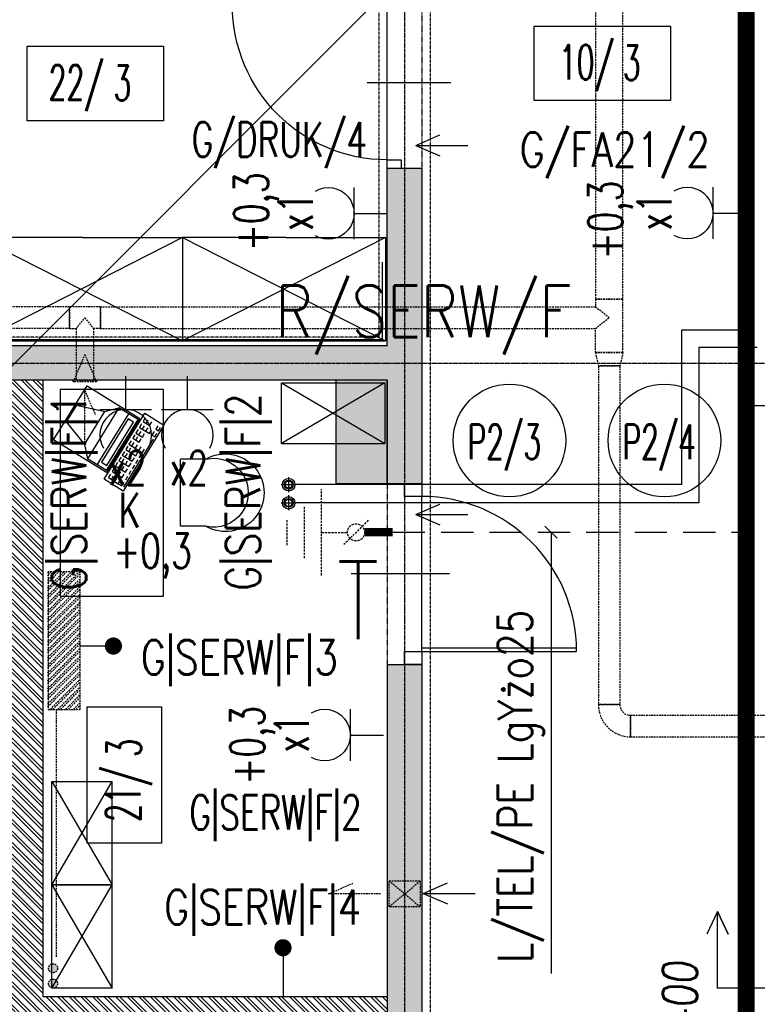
# Model space of a CAD drawing. Extents: x -7228 to 74941, y -112898 to 85621.
# Tile 106 of 256: x 52514 to 52943, y -54891 to -54319. Entities that reach past the tile are written whole.
import ezdxf
from ezdxf.enums import TextEntityAlignment as Align

# ---------------------------------------------------------------- set-up
doc = ezdxf.new("R2010")
doc.units = 0
for name, pattern in [('CENTER', [2, 1.25, -0.25, 0.25, -0.25]), ('DASHDOT', [1, 0.5, -0.25, 0, -0.25]), ('DASHED', [0.75, 0.5, -0.25]), ('DASHED2', [0.375, 0.25, -0.125]), ('DIVIDE', [31.75, 12.7, -6.35, 0, -6.35, 0, -6.35]), ('HIDDEN', [9.525, 6.35, -3.175])]:
    doc.linetypes.add(name, pattern=pattern)
doc.layers.get('0').update_dxf_attribs({"color": 101, "linetype": 'CONTINUOUS'})
for name, color, linetype in [('Drz---drzwi', 5, 'CONTINUOUS'), ('E35', 6, 'CONTINUOUS'), ('E50', 3, 'CONTINUOUS'), ('E50kor', 3, 'CONTINUOUS'), ('E90kor', 6, 'CONTINUOUS'), ('Ins-co', 2, 'CONTINUOUS'), ('Ins-went', 141, 'CONTINUOUS'), ('Opis-pom', 6, 'CONTINUOUS'), ('Opis_pom_ramka', 6, 'CONTINUOUS'), ('Os-osie glowne', 1, 'CENTER'), ('Sc-beton', 7, 'CONTINUOUS'), ('Sc-beton-hatch', 86, 'CONTINUOUS'), ('Sc-cegla pustak', 42, 'CONTINUOUS'), ('Sc-cegla pustak-hatch', 8, 'CONTINUOUS'), ('Sc-nadproza kon', 5, 'DASHED2'), ('Suf-widok', 8, 'CONTINUOUS'), ('Wyp-meble', 155, 'CONTINUOUS')]:
    doc.layers.add(name, color=color, linetype=linetype)
doc.styles.add('KA wymiar', font='romans.shx', dxfattribs={"width": 0.6})
doc.styles.add('ROMANS', font='romans', dxfattribs={"width": 0.85})

# ---------------------------------------------------------------- blocks, each defined once
blk = doc.blocks.new('_0630_DRZWI_90')
at = {"ltscale": 7}
for p, q in [((5, 8), (5, 98)), ((6.8, 8), (6.8, 97.98))]:
    blk.add_line(p, q, dxfattribs=at)
at = {"ltscale": 25}
for p, q in [((50, 19.7), (50, -28.9)), ((5, 8), (0, 8)), ((0, 8), (5, 8)), ((0, 0), (0, 8)), ((95, 8), (5, 8)), ((5, 8), (5, 0)), ((95, 8), (95, 0)), ((100, 8), (95, 8)), ((100, 0), (100, 8)), ((5, 0), (0, 0)), ((5, 0), (0, 0)), ((95, 0), (100, 0)), ((95, 0), (100, 0))]:
    blk.add_line(p, q, dxfattribs=at)
at = {"ltscale": 7}
blk.add_arc((5, 8), 90, 0, 90, dxfattribs=at)
blk = doc.blocks.new('_HGYUFYJFY')
at = {"ltscale": 7}
for p, q in [((26.08, -52.5), (-30.92, -52.5)), ((10, -95.5), (99.98, -95.5)), ((10, -97.5), (100, -97.5))]:
    blk.add_line(p, q, dxfattribs=at)
for points in [[(0, -7.5), (0, 0), (10, 0), (10, -7.5)], [(0, -105), (0, -97.5), (10, -97.5), (10, -105)]]:
    blk.add_lwpolyline(points, close=True, dxfattribs=at)
blk.add_lwpolyline([(10, -97.5), (10, -7.5)], dxfattribs=at)
blk.add_arc((10, -97.5), 90, 360, 90)
blk = doc.blocks.new('_STRZAŁKA_WENT')
for q in [(-6.02, -14.01), (0, -30.24), (6.02, -14.01)]:
    blk.add_line((0, 0), q)
blk = doc.blocks.new('_opis_pom_metka')
at = {"layer": 'Opis_pom_ramka'}
blk.add_lwpolyline([(-33.13, 0), (32.87, 0), (32.87, -36), (-33.13, -36)], close=True, dxfattribs=at)
at = {"style": 'KA wymiar', "width": 0.6}
blk.add_attdef('KO/', text='', height=16.8, dxfattribs=at).set_placement((3.45, -25.87), align=Align.RIGHT)
blk.add_attdef('NR', (3.8, -26.16), '', height=16.8, dxfattribs=at)
blk = doc.blocks.new('C003')
for p, q in [((16.69, 49.33), (11.11, 33.43)), ((28.12, 49.33), (16.69, 49.33)), ((28.12, 49.33), (33.7, 33.43)), ((11.11, 33.43), (4.99, 27.58)), ((11.11, 33.43), (33.7, 33.43)), ((33.7, 33.43), (39.82, 27.58)), ((4.99, 14.53), (4.99, 27.58)), ((39.82, 27.58), (4.99, 27.58)), ((39.82, 14.53), (39.82, 27.58)), ((4.99, 20.88), (39.82, 20.88)), ((4.99, 14.53), (39.82, 14.53))]:
    blk.add_line(p, q)
for points in [[(3.93, 13.95), (3.93, 50), (40.89, 50), (40.89, 13.95)], [(7.62, 19.57), (7.62, 15.91), (37.19, 15.91), (37.19, 19.57)], [(0, 13.07), (45, 13.07), (45, 0), (0, 0)]]:
    blk.add_lwpolyline(points, close=True)
for points in [[(4.5, 11.43), (2.12, 11.43), (2.12, 4.66), (4.5, 4.66)], [(2.12, 9.38), (4.52, 9.38)], [(2.12, 7.06), (4.52, 7.06)], [(8.69, 11.43), (6.31, 11.43), (6.31, 4.66), (8.69, 4.66)], [(6.31, 9.38), (8.71, 9.38)], [(6.31, 7.06), (8.71, 7.06)], [(12.34, 11.43), (9.96, 11.43), (9.96, 4.66), (12.34, 4.66)], [(9.96, 9.38), (12.36, 9.38)], [(9.96, 7.06), (12.36, 7.06)], [(16.17, 11.43), (13.8, 11.43), (13.8, 4.66), (16.17, 4.66)], [(13.8, 9.38), (16.2, 9.38)], [(13.8, 7.06), (16.2, 7.06)], [(19.83, 11.43), (17.45, 11.43), (17.45, 4.66), (19.83, 4.66)], [(17.45, 9.38), (19.85, 9.38)], [(17.45, 7.06), (19.85, 7.06)], [(23.66, 11.43), (21.28, 11.43), (21.28, 4.66), (23.66, 4.66)], [(21.28, 9.38), (23.68, 9.38)], [(21.28, 7.06), (23.68, 7.06)], [(27.22, 11.43), (24.84, 11.43), (24.84, 4.66), (27.22, 4.66)], [(24.84, 9.38), (27.24, 9.38)], [(24.84, 7.06), (27.24, 7.06)], [(31.32, 11.43), (28.94, 11.43), (28.94, 7.04), (31.32, 7.04)], [(28.94, 9.38), (31.34, 9.38)], [(34.89, 11.43), (32.51, 11.43), (32.51, 7.04), (34.89, 7.04)], [(32.51, 9.38), (34.91, 9.38)], [(38.81, 11.43), (36.43, 11.43), (36.43, 4.66), (38.81, 4.66)], [(36.43, 9.38), (38.83, 9.38)], [(36.43, 7.06), (38.83, 7.06)], [(42.82, 11.43), (40.44, 11.43), (40.44, 7.04), (42.82, 7.04)], [(40.44, 9.38), (42.84, 9.38)], [(2.12, 4.66), (2.12, 2.24), (4.52, 2.24)], [(2.13, 0.81), (34.83, 0.81)], [(6.32, 2.23), (8.81, 2.23)], [(10.06, 2.23), (12.55, 2.23)], [(13.89, 2.23), (16.39, 2.23)], [(17.54, 2.23), (20.04, 2.23)], [(21.38, 2.23), (23.87, 2.23)], [(24.84, 4.66), (24.84, 2.24), (27.24, 2.24)], [(38.86, 2.87), (36.39, 2.87), (36.39, 0.97), (38.86, 0.97)], [(42.85, 2.84), (40.44, 2.84), (40.44, 0.97), (42.81, 0.97)]]:
    blk.add_lwpolyline(points)
blk = doc.blocks.new('sza021_r')
for p, q in [((0, 35.11), (60, 35.11)), ((0, 35.11), (60, 0)), ((60, 35.11), (0, 0)), ((0, 0), (0, 35.11)), ((60, 35.11), (60, 0)), ((0, 0), (60, 0))]:
    blk.add_line(p, q)
blk = doc.blocks.new('W046')
for p, q in [((0, 20.92), (0, 0)), ((56.16, 20.92), (56.16, 0)), ((0, 0), (56.16, 0))]:
    blk.add_line(p, q)
for centre, radius, start, end in [((28.08, 37.43), 32.57, 329.55692, 210.44308), ((28.08, 27.74), 28.9, 346.36656, 193.63344)]:
    blk.add_arc(centre, radius, start, end)
blk = doc.blocks.new('sza016_r')
for p, q in [((60, 60), (0, 60)), ((0, 60), (118, 0)), ((118, 60), (0, 0)), ((0, 60), (0, 0)), ((60, 60), (118, 60)), ((118, 60), (118, 0)), ((0, 0), (118, 0))]:
    blk.add_line(p, q)
blk = doc.blocks.new('A$C59F8734F')
at = {"layer": 'Wyp-meble'}
for p, q in [((1927.16, 2048.65), (1927.16, 2093.65)), ((1704.16, 2048.65), (1815.66, 2048.65)), ((1815.66, 2048.65), (1927.16, 2048.65))]:
    blk.add_line(p, q, dxfattribs=at)
blk.add_lwpolyline([(1739.91, 2019.67), (1739.91, 1899.67), (1799.91, 1899.67), (1799.91, 2019.67)], close=True, dxfattribs=at)
for name, p in [('sza016_r', (1692.99, 2047.82)), ('sza016_r', (1810.99, 2047.82)), ('sza021_r', (1868.52, 1988.35))]:
    blk.add_blockref(name, p, dxfattribs=at)
for name, p, rotation in [('C003', (1776.54, 1960.64), 58.24162854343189), ('sza021_r', (1770.11, 1732), 90), ('sza021_r', (1770.11, 1672), 90)]:
    blk.add_blockref(name, p, dxfattribs=dict(at, rotation=rotation))
at = {"layer": 'Wyp-meble', "xscale": -0.6929999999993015, "yscale": 0.6929999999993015, "zscale": 0.6930000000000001, "rotation": 270}
blk.add_blockref('W046', (1809.91, 1940.21), dxfattribs=at)
blk = doc.blocks.new('g2')
at = {"layer": 'E35'}
blk.add_line((15, 19.27), (-15, 19.27), dxfattribs=at)
blk.add_arc((0, 34.27), 15, 150, 30, dxfattribs=at)
at = {"layer": 'E50'}
blk.add_line((0, 19.27), (0, 0), dxfattribs=at)

msp = doc.modelspace()

# ---------------------------------------------------------------- hatches: boundary and pattern name
at = {"layer": 'E50'}
msp.add_hatch(color=256, dxfattribs=at).paths.add_polyline_path([(52727.547, -54528.711), (52697.547, -54528.711), (52697.547, -54588.711), (52727.547, -54588.711)])
at = {"layer": 'Ins-went', "linetype": 'DASHED', "ltscale": 2}
h = msp.add_hatch(color=256, dxfattribs=at)
h.paths.add_polyline_path([(52746.647, -54819.453), (52737.647, -54819.453), (52737.647, -54826.953)])
h.paths.add_polyline_path([(52746.647, -54834.453), (52737.647, -54826.953), (52737.647, -54834.453)])
h.paths.add_polyline_path([(52737.647, -54834.453), (52737.647, -54826.953), (52728.647, -54834.453)])
h.paths.add_polyline_path([(52737.647, -54826.953), (52737.647, -54819.453), (52728.647, -54819.453)])
h = msp.add_hatch(color=256, dxfattribs=at)
h.paths.add_polyline_path([(52746.647, -54819.453), (52737.647, -54819.453), (52737.647, -54826.953)])
h.paths.add_polyline_path([(52746.647, -54834.453), (52737.647, -54826.953), (52737.647, -54834.453)])
h.paths.add_polyline_path([(52737.647, -54834.453), (52737.647, -54826.953), (52728.647, -54834.453)])
h.paths.add_polyline_path([(52737.647, -54826.953), (52737.647, -54819.453), (52728.647, -54819.453)])
h = msp.add_hatch(color=256, dxfattribs=at)
h.paths.add_polyline_path([(52535.933, -54870.193, 1), (52530.682, -54870.193, 1)])
h.paths.add_polyline_path([(52530.682, -54879.12, 1), (52535.933, -54879.12, 1)])
at = {"layer": 'Sc-beton-hatch'}
h = msp.add_hatch(dxfattribs=at)
h.set_pattern_fill('ANSI33', color=256, style=0)
h.paths.add_polyline_path([(51487.547, -51608.711), (51427.547, -51608.711), (51427.547, -51668.711), (51447.547, -51668.711), (51447.547, -51628.711), (51487.547, -51628.711)])
h.paths.add_polyline_path([(51822.547, -51608.711), (51722.547, -51608.711), (51722.547, -51628.711), (51762.547, -51628.711), (51762.547, -52190.711), (51782.547, -52190.711), (51782.547, -52038.711), (52169.547, -52038.711), (52169.547, -52018.711), (51782.547, -52018.711), (51782.547, -51628.711), (51822.547, -51628.711)])
h.paths.add_polyline_path([(51447.547, -51939.711), (51427.547, -51939.711), (51427.547, -52039.711), (51447.547, -52039.711)])
h.paths.add_polyline_path([(52347.547, -51608.711), (52268.547, -51608.711), (52268.547, -51628.711), (52347.547, -51628.711)])
h.paths.add_polyline_path([(52787.547, -51608.711), (52687.547, -51608.711), (52687.547, -51628.711), (52727.547, -51628.711), (52727.547, -51827.711), (52747.547, -51827.711), (52747.547, -51628.711), (52787.547, -51628.711)])
h.paths.add_polyline_path([(52807.547, -52018.711), (52747.547, -52018.711), (52747.547, -51927.711), (52727.547, -51927.711), (52727.547, -52018.711), (52599.485, -52018.711), (52599.485, -52038.711), (52807.547, -52038.711)])
h.paths.add_polyline_path([(52499.485, -52018.711), (52269.547, -52018.711), (52269.547, -52038.711), (52499.485, -52038.711)])
h.paths.add_polyline_path([(52747.547, -52350.711), (52712.547, -52350.711), (52712.547, -52385.711), (52747.547, -52385.711)])
h.paths.add_polyline_path([(53417.547, -51508.711), (53397.547, -51508.711), (53397.547, -51608.711), (53347.547, -51608.711), (53347.547, -51628.711), (53397.547, -51628.711), (53397.547, -52018.711), (52907.547, -52018.711), (52907.547, -52038.711), (53397.547, -52038.711), (53397.547, -52438.711), (53417.547, -52438.711)])
h.paths.add_polyline_path([(53439.547, -51508.711), (53419.547, -51508.711), (53419.547, -52278.711), (53439.547, -52278.711)])
h.paths.add_polyline_path([(53417.547, -52708.711), (53397.547, -52708.711), (53397.547, -52778.711), (53417.547, -52778.711)])
h.paths.add_polyline_path([(53417.547, -52858.711), (53397.547, -52858.711), (53397.547, -53008.711), (52967.547, -53008.711), (52967.547, -53028.711), (53397.547, -53028.711), (53397.547, -53068.711), (53417.547, -53068.711)])
h.paths.add_polyline_path([(53417.547, -53168.711), (53397.547, -53168.711), (53397.547, -53208.711), (53417.547, -53208.711)])
h.paths.add_polyline_path([(53417.547, -53308.711), (53397.547, -53308.711), (53397.547, -53573.711), (53417.547, -53573.711)])
h.paths.add_polyline_path([(52747.547, -53008.711), (52727.547, -53008.711), (52727.547, -53028.711), (52727.547, -53323.711), (52707.547, -53323.711), (52707.547, -53343.711), (52747.547, -53343.711)])
h.paths.add_polyline_path([(52727.547, -53008.711), (52707.547, -53008.711), (52707.547, -53028.711), (52727.547, -53028.711)], flags=16)
h.paths.add_polyline_path([(52573.547, -53323.711), (52520.547, -53323.711), (52520.547, -53028.711), (52505.547, -53028.711), (52505.547, -53323.711), (52485.547, -53323.711), (52485.547, -53343.711), (52573.547, -53343.711)])
h.paths.add_polyline_path([(52573.547, -53008.711), (52485.547, -53008.711), (52485.547, -53028.711), (52573.547, -53028.711)])
h.paths.add_polyline_path([(52351.547, -53008.711), (52298.547, -53008.711), (52298.547, -53028.711), (52351.547, -53028.711)], flags=17)
h.paths.add_polyline_path([(52298.547, -53008.711), (51987.547, -53008.711), (51987.547, -52350.711), (51900.047, -52350.711), (51900.047, -52370.711), (51967.547, -52370.711), (51967.547, -53008.711), (51447.547, -53008.711), (51447.547, -52968.711), (51427.547, -52968.711), (51427.547, -53068.711), (51447.547, -53068.711), (51447.547, -53028.711), (51967.547, -53028.711), (51967.547, -53538.711), (51987.547, -53538.711), (51987.547, -53028.711), (52278.547, -53028.711), (52278.547, -53343.711), (52298.547, -53343.711), (52351.547, -53343.711), (52351.547, -53323.711), (52298.547, -53323.711)])
h.paths.add_polyline_path([(51800.047, -52350.711), (51782.547, -52350.711), (51782.547, -52345.711), (51762.547, -52345.711), (51762.547, -52350.711), (51447.547, -52350.711), (51447.547, -52330.711), (51427.547, -52330.711), (51427.547, -52568.711), (51447.547, -52568.711), (51447.547, -52370.711), (51800.047, -52370.711)])
h.paths.add_polyline_path([(51447.547, -52718.711), (51427.547, -52718.711), (51427.547, -52818.711), (51447.547, -52818.711)])
h.paths.add_polyline_path([(51447.547, -53218.711), (51427.547, -53218.711), (51427.547, -53415.711), (51447.547, -53415.711)], flags=17)
h.paths.add_polyline_path([(51447.547, -53505.711), (51427.547, -53505.711), (51427.547, -53548.711), (51447.547, -53548.711)])
h.paths.add_polyline_path([(52024.547, -53758.711), (51447.547, -53758.711), (51447.547, -53698.711), (51427.547, -53698.711), (51427.547, -53778.711), (52024.547, -53778.711)])
h.paths.add_polyline_path([(52787.547, -53758.711), (52174.547, -53758.711), (52174.547, -53778.711), (52727.547, -53778.711), (52727.547, -54010.711), (52747.547, -54010.711), (52747.547, -53778.711), (52787.547, -53778.711)])
h.paths.add_polyline_path([(53025.547, -53758.711), (52922.547, -53758.711), (52922.547, -53778.711), (53025.547, -53778.711)])
h.paths.add_polyline_path([(53244.547, -53758.711), (53150.547, -53758.711), (53150.547, -53778.711), (53244.547, -53778.711)])
h.paths.add_polyline_path([(53417.547, -53723.711), (53397.547, -53723.711), (53397.547, -53758.711), (53349.547, -53758.711), (53349.547, -53778.711), (53397.547, -53778.711), (53397.547, -54383.711), (53417.547, -54383.711)])
h.paths.add_polyline_path([(52747.547, -54110.711), (52727.547, -54110.711), (52727.547, -54305.711), (52747.547, -54305.711)])
h.paths.add_polyline_path([(52747.547, -54405.711), (52727.547, -54405.711), (52727.547, -54508.711), (52314.153, -54508.711, -0.1551034), (52317.392, -54518.903, -0.1483474), (52314.417, -54528.711), (52727.547, -54528.711), (52727.547, -54588.711), (52747.547, -54588.711)])
h.paths.add_polyline_path([(52314.153, -54508.711), (52312.287, -54508.711), (52312.287, -54528.711), (52314.417, -54528.711, 0.1483474), (52317.392, -54518.903, 0.1551034)])
h.paths.add_polyline_path([(52287.287, -54508.711), (52285.327, -54508.711, 0.1551034), (52282.087, -54518.903, 0.1483474), (52285.062, -54528.711), (52287.287, -54528.711)])
h.paths.add_polyline_path([(52285.327, -54508.711), (52218.547, -54508.711), (52218.547, -54528.711), (52285.062, -54528.711, -0.1483474), (52282.087, -54518.903, -0.1551034)])
h.paths.add_polyline_path([(51997.547, -54508.711), (51987.547, -54508.711), (51947.547, -54508.711), (51947.547, -54533.711), (51987.547, -54533.711), (51997.547, -54533.711)])
h.paths.add_polyline_path([(51507.547, -54508.711), (51427.547, -54508.711), (51427.547, -54528.711), (51507.547, -54528.711)])
h.paths.add_polyline_path([(51547.547, -55013.711), (51527.547, -55013.711), (51527.547, -55046.711), (51547.547, -55046.711)])
h.paths.add_polyline_path([(52790.547, -55158.711), (52747.547, -55158.711), (52747.547, -55068.711), (52727.547, -55068.711), (52727.547, -55158.711), (51547.547, -55158.711), (51547.547, -55143.711), (51527.547, -55143.711), (51527.547, -55158.711), (51287.547, -55158.711), (51287.547, -55183.711), (52790.547, -55183.711)])
h.paths.add_polyline_path([(51237.547, -55158.711), (51187.547, -55158.711), (51187.547, -55183.711), (51237.547, -55183.711)])
h.paths.add_polyline_path([(51137.547, -55158.711), (51087.547, -55158.711), (51087.547, -55183.711), (51137.547, -55183.711)])
h.paths.add_polyline_path([(51037.547, -55158.711), (50987.547, -55158.711), (50987.547, -55183.711), (51037.547, -55183.711)])
h.paths.add_polyline_path([(50937.547, -55158.711), (50897.547, -55158.711), (50897.547, -56065.711), (50997.547, -56065.711), (50997.547, -56080.711), (51017.547, -56080.711), (51017.547, -56045.711), (50917.547, -56045.711), (50917.547, -55183.711), (50937.547, -55183.711)])
h.paths.add_polyline_path([(51602.547, -56198.711), (51017.547, -56198.711), (51017.547, -56180.711), (50997.547, -56180.711), (50997.547, -56198.711), (50797.547, -56198.711), (50797.547, -56553.711), (51527.547, -56553.711), (51527.547, -56593.711), (51547.547, -56593.711), (51547.547, -56553.711), (51599.547, -56553.711), (51599.547, -56533.711), (51547.547, -56533.711), (51547.547, -56378.711), (51527.547, -56378.711), (51527.547, -56533.711), (50817.547, -56533.711), (50817.547, -56218.711), (51527.547, -56218.711), (51527.547, -56228.711), (51547.547, -56228.711), (51547.547, -56218.711), (51602.547, -56218.711)])
h.paths.add_polyline_path([(52327.547, -56533.711), (51827.547, -56533.711), (51827.547, -56445.711), (51807.547, -56445.711), (51807.547, -56533.711), (51754.547, -56533.711), (51754.547, -56553.711), (51807.547, -56553.711), (51807.547, -56593.711), (51827.547, -56593.711), (51827.547, -56553.711), (52327.547, -56553.711)])
h.paths.add_polyline_path([(52507.547, -56198.711), (51752.547, -56198.711), (51752.547, -56218.711), (52507.547, -56218.711)])
h.paths.add_polyline_path([(52794.547, -56533.711), (52747.547, -56533.711), (52747.547, -56419.211), (52727.547, -56419.211), (52727.547, -56533.711), (52607.547, -56533.711), (52607.547, -56553.711), (52794.547, -56553.711)])
h.paths.add_polyline_path([(52819.547, -56528.711), (52794.547, -56528.711), (52794.547, -56553.711), (52819.547, -56553.711)])
h.paths.add_polyline_path([(52747.547, -55693.711), (52727.547, -55693.711), (52727.547, -56289.211), (52747.547, -56289.211)])
h.paths.add_polyline_path([(52970.047, -56528.711), (52945.047, -56528.711), (52945.047, -56553.711), (52970.047, -56553.711)])
h.paths.add_polyline_path([(53120.047, -56528.711), (53095.047, -56528.711), (53095.047, -56553.711), (53120.047, -56553.711)])
h.paths.add_polyline_path([(53270.047, -56528.711), (53245.047, -56528.711), (53245.047, -56553.711), (53270.047, -56553.711)])
h.paths.add_polyline_path([(53382.547, -56533.711), (53337.547, -56533.711), (53337.547, -56553.711), (53382.547, -56553.711)])
h.paths.add_polyline_path([(53417.547, -56518.711), (53382.547, -56518.711), (53382.547, -56553.711), (53417.547, -56553.711)])
h.paths.add_polyline_path([(53417.547, -56456.711), (53397.547, -56456.711), (53397.547, -56518.711), (53417.547, -56518.711)])
h.paths.add_polyline_path([(53417.547, -56381.211), (53392.547, -56381.211), (53392.547, -56406.211), (53417.547, -56406.211)])
h.paths.add_polyline_path([(53417.547, -56231.211), (53392.547, -56231.211), (53392.547, -56256.211), (53417.547, -56256.211)])
h.paths.add_polyline_path([(53417.547, -56081.211), (53392.547, -56081.211), (53392.547, -56106.211), (53417.547, -56106.211)])
h.paths.add_polyline_path([(53417.547, -55931.211), (53392.547, -55931.211), (53392.547, -55956.211), (53417.547, -55956.211)])
h.paths.add_polyline_path([(53417.547, -55806.211), (53397.547, -55806.211), (53397.547, -55826.211), (53417.547, -55826.211)])
h.paths.add_polyline_path([(53417.547, -55781.211), (53392.547, -55781.211), (53392.547, -55806.211), (53417.547, -55806.211)])
h.paths.add_polyline_path([(53417.547, -55598.711), (53397.547, -55598.711), (53397.547, -55781.211), (53417.547, -55781.211)])
h.paths.add_polyline_path([(53417.547, -55398.711), (53382.547, -55398.711), (53382.547, -55363.711), (53362.547, -55363.711), (53362.547, -55418.711), (53397.547, -55418.711), (53397.547, -55448.711), (53417.547, -55448.711)])
h.paths.add_polyline_path([(53382.547, -55103.211), (53362.547, -55103.211), (53362.547, -55158.711), (52925.547, -55158.711), (52925.547, -55183.711), (53362.547, -55183.711), (53362.547, -55213.711), (53382.547, -55213.711), (53382.547, -55183.711)])
h.paths.add_polyline_path([(52747.547, -54693.711), (52727.547, -54693.711), (52727.547, -54918.711), (52747.547, -54918.711)])
h.paths.add_polyline_path([(53382.547, -54696.711), (53417.547, -54696.711), (53417.547, -54653.711), (53397.547, -54653.711), (53397.547, -54676.711), (53362.547, -54676.711), (53362.547, -54983.211), (53382.547, -54983.211)])
h.paths.add_polyline_path([(53417.547, -54483.711), (53397.547, -54483.711), (53397.547, -54553.711), (53417.547, -54553.711)])
at = {"layer": 'Sc-cegla pustak-hatch'}
h = msp.add_hatch(dxfattribs=at)
h.set_pattern_fill('ANSI32', color=256, scale=0.5, angle=90, style=0)
h.paths.add_polyline_path([(51447.547, -52310.711), (51427.547, -52310.711), (51427.547, -52330.711), (51447.547, -52330.711)])
h.paths.add_polyline_path([(52347.547, -51628.711), (52329.547, -51628.711), (52329.547, -51827.711), (52347.547, -51827.711)])
h.paths.add_polyline_path([(52472.547, -51947.711), (52347.547, -51947.711), (52347.547, -51927.711), (52329.547, -51927.711), (52329.547, -52018.711), (52347.547, -52018.711), (52347.547, -51965.711), (52454.547, -51965.711), (52454.547, -52018.711), (52472.547, -52018.711)])
h.paths.add_polyline_path([(53066.547, -52038.711), (53048.547, -52038.711), (53048.547, -52090.711), (52985.547, -52090.711), (52985.547, -52038.711), (52967.547, -52038.711), (52967.547, -52113.711), (52985.547, -52113.711), (52985.547, -52108.711), (53066.547, -52108.711)])
h.paths.add_polyline_path([(52985.547, -52213.711), (52967.547, -52213.711), (52967.547, -52888.711), (52985.547, -52888.711), (52985.547, -52758.711), (53397.547, -52758.711), (53397.547, -52740.711), (52985.547, -52740.711)])
h.paths.add_polyline_path([(52985.547, -53028.711), (52967.547, -53028.711), (52967.547, -53108.711), (52985.547, -53108.711)])
h.paths.add_polyline_path([(52985.547, -52988.711), (52967.547, -52988.711), (52967.547, -53008.711), (52985.547, -53008.711)])
h.paths.add_polyline_path([(52985.547, -53208.711), (52967.547, -53208.711), (52967.547, -53538.711), (52985.547, -53538.711), (52985.547, -53511.711), (53067.547, -53511.711), (53067.547, -53519.711), (53059.547, -53519.711), (53059.547, -53538.711), (53397.547, -53538.711), (53397.547, -53520.711), (53077.547, -53520.711), (53077.547, -53493.711), (52985.547, -53493.711)])
h.paths.add_polyline_path([(52296.547, -53510.711), (52278.547, -53510.711), (52278.547, -53520.711), (52095.547, -53520.711), (52095.547, -53252.711), (52077.547, -53252.711), (52077.547, -53520.711), (51987.547, -53520.711), (51987.547, -53538.711), (52278.547, -53538.711), (52278.547, -53581.211), (52296.547, -53581.211)])
h.paths.add_polyline_path([(52296.547, -53343.711), (52278.547, -53343.711), (52278.547, -53410.711), (52296.547, -53410.711)])
h.paths.add_polyline_path([(51967.547, -53520.711), (51942.547, -53520.711), (51942.547, -53538.711), (51967.547, -53538.711)])
h.paths.add_polyline_path([(51842.547, -53520.711), (51447.547, -53520.711), (51447.547, -53538.711), (51842.547, -53538.711)])
h.paths.add_polyline_path([(51445.547, -53778.711), (51427.547, -53778.711), (51427.547, -53898.711), (51445.547, -53898.711)])
h.paths.add_polyline_path([(51445.547, -54048.711), (51427.547, -54048.711), (51427.547, -54113.711), (51445.547, -54113.711)])
h.paths.add_polyline_path([(51445.547, -54263.711), (51427.547, -54263.711), (51427.547, -54328.711), (51445.547, -54328.711)])
h.paths.add_polyline_path([(51445.547, -54478.711), (51427.547, -54478.711), (51427.547, -54508.711), (51445.547, -54508.711)])
h.paths.add_polyline_path([(51445.547, -54528.711), (51427.547, -54528.711), (51427.547, -54543.711), (51445.547, -54543.711)])
h.paths.add_polyline_path([(51445.547, -54693.711), (51427.547, -54693.711), (51427.547, -54758.711), (51445.547, -54758.711)])
h.paths.add_polyline_path([(51445.547, -54908.711), (51427.547, -54908.711), (51427.547, -55031.711), (51527.547, -55031.711), (51527.547, -55013.711), (51445.547, -55013.711)])
h.paths.add_polyline_path([(52352.547, -54886.711), (52296.547, -54886.711), (52296.547, -54536.264, -0.2026768), (52285.062, -54528.711), (52278.547, -54528.711), (52278.547, -54904.711), (52352.547, -54904.711)])
h.paths.add_polyline_path([(52727.547, -54886.711), (52527.547, -54886.711), (52527.547, -54528.711), (52509.547, -54528.711), (52509.547, -54886.711), (52452.547, -54886.711), (52452.547, -54904.711), (52727.547, -54904.711)])
h.paths.add_polyline_path([(52727.547, -54210.711), (52369.547, -54210.711), (52369.547, -54127.711), (52296.547, -54127.711), (52296.547, -53778.711), (52278.547, -53778.711), (52278.547, -54508.711), (52285.327, -54508.711, -0.1958107), (52296.547, -54501.541), (52296.547, -54145.711), (52351.547, -54145.711), (52351.547, -54508.711), (52369.547, -54508.711), (52369.547, -54228.711), (52727.547, -54228.711)])
h.paths.add_polyline_path([(52296.547, -54501.541, 0.1514484), (52287.287, -54506.391), (52296.547, -54506.391)], flags=17)
h.paths.add_polyline_path([(52296.547, -54506.391), (52287.287, -54506.391), (52287.287, -54508.711), (52296.547, -54508.711)], flags=17)
h.paths.add_polyline_path([(52507.547, -55183.711), (52489.547, -55183.711), (52489.547, -55213.711), (52507.547, -55213.711)])
h.paths.add_polyline_path([(52507.547, -55363.711), (52489.547, -55363.711), (52489.547, -56198.711), (52507.547, -56198.711)])
h.paths.add_polyline_path([(52790.547, -55693.711), (52747.547, -55693.711), (52747.547, -55711.711), (52790.547, -55711.711)])
h.paths.add_polyline_path([(53197.547, -55693.711), (52985.547, -55693.711), (52967.547, -55693.711), (52940.547, -55693.711), (52940.547, -55711.711), (53197.547, -55711.711)])
h.paths.add_polyline_path([(52985.547, -55418.711), (53207.547, -55418.711), (53207.547, -55400.711), (52967.547, -55400.711), (52967.547, -55693.711), (52985.547, -55693.711)])
h.paths.add_polyline_path([(53362.547, -55400.711), (53307.547, -55400.711), (53307.547, -55418.711), (53362.547, -55418.711)])
h.paths.add_polyline_path([(52985.547, -55018.711), (52967.547, -55018.711), (52967.547, -55158.711), (52985.547, -55158.711)])
h.paths.add_polyline_path([(52985.547, -54694.711), (53362.547, -54694.711), (53362.547, -54676.711), (52985.547, -54676.711), (52985.547, -54405.711), (52967.547, -54405.711), (52967.547, -54918.711), (52985.547, -54918.711)])
h.paths.add_polyline_path([(53397.547, -54210.711), (53012.547, -54210.711), (53012.547, -54118.711), (52985.547, -54118.711), (52985.547, -54096.711), (52967.547, -54096.711), (52967.547, -54136.711), (52994.547, -54136.711), (52994.547, -54210.711), (52967.547, -54210.711), (52967.547, -54305.711), (52985.547, -54305.711), (52985.547, -54228.711), (53397.547, -54228.711)])
h.paths.add_polyline_path([(52985.547, -53778.711), (52967.547, -53778.711), (52967.547, -54006.711), (52985.547, -54006.711)])
h.paths.add_polyline_path([(52296.547, -53716.211), (52278.547, -53716.211), (52278.547, -53758.711), (52296.547, -53758.711)])

# ---------------------------------------------------------------- linework, layer by layer
at = {"layer": 'E35'}
for p, q in [((53008.047, -54021.711), (51285.076, -55744.682)), ((52826.244, -54620.495), (52819.173, -54613.424)), ((52822.709, -54616.96), (52822.709, -54873.189))]:
    msp.add_line(p, q, dxfattribs=at)
at = {"layer": 'E35', "const_width": 5}
msp.add_lwpolyline([(52570.882, -54683.091, -1), (52565.882, -54683.091, -1)], format="xyb", close=True, dxfattribs=at)
at = {"layer": 'E35'}
for centre in [(52798.535, -54563.695), (52888.535, -54563.695)]:
    msp.add_circle(centre, 32.727, dxfattribs=at)
at = {"layer": 'E50', "linetype": 'HIDDEN', "ltscale": 0.2}
for p, q in [((52689.392, -54642.074), (52689.392, -54592.074)), ((52679.392, -54632.074), (52679.392, -54602.074)), ((52669.392, -54624.574), (52669.392, -54609.574)), ((52716.463, -54610.002), (52702.321, -54624.145)), ((52689.392, -54617.074), (52704.392, -54617.074)), ((52714.392, -54617.074), (52719.392, -54617.074))]:
    msp.add_line(p, q, dxfattribs=at)
at = {"layer": 'E50'}
for p, q in [((52568.382, -54683.091), (52549.111, -54683.091)), ((52666.936, -54858.327), (52666.936, -54886.711))]:
    msp.add_line(p, q, dxfattribs=at)
msp.add_lwpolyline([(52697.547, -54528.711), (52697.547, -54588.711), (52727.547, -54588.711), (52727.547, -54528.711)], close=True, dxfattribs=at)
at = {"layer": 'E50', "linetype": 'HIDDEN', "ltscale": 0.2, "const_width": 5}
msp.add_lwpolyline([(52730.685, -54616.96), (52714.378, -54616.96)], dxfattribs=at)
at = {"layer": 'E50', "const_width": 5}
msp.add_lwpolyline([(52664.436, -54858.327, 1), (52669.436, -54858.327, 1)], format="xyb", close=True, dxfattribs=at)
at = {"layer": 'E50', "linetype": 'HIDDEN', "ltscale": 0.2}
msp.add_circle((52709.392, -54617.074), 5, dxfattribs=at)
at = {"layer": 'E50kor', "linetype": 'DASHED2', "ltscale": 75}
msp.add_line((52730.685, -54616.96), (52932.547, -54616.96), dxfattribs=at)
at = {"layer": 'E50kor', "const_width": 10}
msp.add_lwpolyline([(52936.076, -55340.101), (52936.076, -52063.266)], dxfattribs=at)
at = {"layer": 'E90kor', "ltscale": 15}
msp.add_lwpolyline([(52919.425, -54933.689), (52919.425, -54913.363), (52958.833, -54913.363), (52958.833, -54881.75), (52919.425, -54881.75), (52919.425, -54837.197), (52925.665, -54850.361), (52919.425, -54837.197), (52913.185, -54850.361)], dxfattribs=at)
at = {"layer": 'Ins-co'}
for p, q in [((52932.547, -54086.7), (52932.547, -55379.984)), ((52932.547, -54499.616), (52898.503, -54499.616)), ((52898.503, -54499.616), (52898.503, -54589.345)), ((52932.547, -54543.311), (52952.177, -54543.311, 0)), ((52670.212, -54584.985, 0), (52670.212, -54593.705, 0)), ((52665.852, -54589.345, 0), (52674.572, -54589.345, 0)), ((52898.503, -54589.345), (52674.572, -54589.345, 0)), ((52670.212, -54595.515, 0), (52670.213, -54604.235, 0)), ((52665.853, -54599.875, 0), (52674.573, -54599.875, 0))]:
    msp.add_line(p, q, dxfattribs=at)
at = {"layer": 'Ins-co', "linetype": 'DASHED', "ltscale": 0.5}
for p, q in [((52942.547, -54509.616), (52908.503, -54509.616)), ((52908.503, -54509.616), (52908.503, -54599.875)), ((52908.503, -54599.875), (52674.573, -54599.875, 0))]:
    msp.add_line(p, q, dxfattribs=at)
at = {"layer": 'Ins-co'}
for centre, radius in [((52670.212, -54589.345, 0), 3.624), ((52670.212, -54589.345, 0), 2.56), ((52670.212, -54589.345, 0), 2.08), ((52670.213, -54599.875, 0), 3.624), ((52670.213, -54599.875, 0), 2.56), ((52670.213, -54599.875, 0), 2.08)]:
    msp.add_circle(centre, radius, dxfattribs=at)
at = {"layer": 'Ins-went', "linetype": 'DASHED', "ltscale": 2}
for p, q in [((52864.447, -54512.636), (52864.447, -54273.236)), ((52848.447, -54277.736), (52848.447, -54481.636)), ((52848.447, -54481.636), (52864.447, -54481.636)), ((52848.447, -54481.636), (52848.447, -54486.136)), ((52864.447, -54481.636), (52848.447, -54481.636)), ((52542.806, -54486.136), (52394.806, -54486.136)), ((52542.806, -54486.136), (52542.806, -54498.636)), ((52542.806, -54498.636, -3600), (52542.806, -54486.136, -3600)), ((52560.806, -54486.136, -3600), (52542.806, -54486.136, -3600)), ((52560.806, -54498.636), (52560.806, -54486.136)), ((52560.806, -54486.136), (52848.447, -54486.136)), ((52560.806, -54486.136, -3600), (52560.806, -54498.636, -3600)), ((52856.447, -54492.386), (52848.447, -54486.136)), ((52546.806, -54498.636, -3600), (52551.806, -54492.386, -3600)), ((52551.806, -54492.386, -3600), (52556.806, -54498.636, -3600)), ((52848.447, -54498.636), (52856.447, -54492.386)), ((52542.806, -54498.636), (52394.806, -54498.636)), ((52542.806, -54498.636, -3600), (52546.806, -54498.636, -3600)), ((52546.806, -54498.636, -3600), (52546.806, -54528.686)), ((52560.806, -54498.636, -3600), (52556.806, -54498.636, -3600)), ((52556.806, -54498.636, -3600), (52556.806, -54528.686)), ((52560.806, -54498.636), (52848.447, -54498.636)), ((52551.806, -54513.686), (52545.006, -54529.686)), ((52551.806, -54513.686), (52558.606, -54529.686)), ((52864.447, -54512.636), (52848.447, -54512.636)), ((52848.447, -54512.636), (52864.447, -54512.636)), ((52848.447, -54512.636), (52850.197, -54520.436)), ((52864.447, -54512.636), (52862.697, -54520.436)), ((52850.197, -54520.436), (52862.697, -54520.436)), ((52850.197, -54520.436), (52850.197, -54717.036)), ((52862.697, -54520.436), (52850.197, -54520.436)), ((52862.697, -54520.436), (52862.697, -54717.036)), ((52546.806, -54528.686), (52545.006, -54528.686)), ((52545.006, -54529.686), (52545.006, -54528.686)), ((52558.606, -54529.686), (52545.006, -54529.686)), ((52546.806, -54528.686), (52558.606, -54528.686)), ((52558.606, -54528.686), (52558.606, -54529.686)), ((52530.184, -54642.023), (52532.426, -54639.78)), ((52530.184, -54646.513), (52536.916, -54639.78)), ((52530.184, -54651.003), (52541.407, -54639.78)), ((52530.184, -54655.493), (52545.897, -54639.78)), ((52530.184, -54640.435), (52530.839, -54639.78)), ((52530.184, -54644.925), (52535.329, -54639.78)), ((52530.184, -54649.415), (52539.819, -54639.78)), ((52530.184, -54653.906), (52544.309, -54639.78)), ((52530.184, -54658.396), (52548.799, -54639.78)), ((52530.184, -54642.023), (52532.426, -54639.78)), ((52530.184, -54646.513), (52536.916, -54639.78)), ((52530.184, -54651.003), (52541.407, -54639.78)), ((52530.184, -54655.493), (52545.897, -54639.78)), ((52530.184, -54640.435), (52530.839, -54639.78)), ((52530.184, -54644.925), (52535.329, -54639.78)), ((52530.184, -54649.415), (52539.819, -54639.78)), ((52530.184, -54653.906), (52544.309, -54639.78)), ((52530.184, -54658.396), (52548.799, -54639.78)), ((52530.184, -54659.983), (52548.884, -54641.283)), ((52530.184, -54659.983), (52548.884, -54641.283)), ((52530.411, -54640.004), (52530.411, -54720.004)), ((52549.111, -54640.004), (52530.411, -54640.004)), ((52530.411, -54640.004), (52530.411, -54720.004)), ((52549.111, -54640.004), (52530.411, -54640.004)), ((52549.111, -54720.004), (52549.111, -54640.004)), ((52549.111, -54720.004), (52549.111, -54640.004)), ((52530.184, -54662.886), (52548.884, -54644.186)), ((52530.184, -54662.886), (52548.884, -54644.186)), ((52530.184, -54664.473), (52548.884, -54645.773)), ((52530.184, -54664.473), (52548.884, -54645.773)), ((52530.184, -54667.376), (52548.884, -54648.676)), ((52530.184, -54667.376), (52548.884, -54648.676)), ((52530.184, -54668.963), (52548.884, -54650.263)), ((52530.184, -54668.963), (52548.884, -54650.263)), ((52530.184, -54671.866), (52548.884, -54653.166)), ((52530.184, -54671.866), (52548.884, -54653.166)), ((52530.184, -54673.454), (52548.884, -54654.754)), ((52530.184, -54673.454), (52548.884, -54654.754)), ((52530.184, -54676.356), (52548.884, -54657.656)), ((52530.184, -54676.356), (52548.884, -54657.656)), ((52530.184, -54677.944), (52548.884, -54659.244)), ((52530.184, -54677.944), (52548.884, -54659.244)), ((52530.184, -54680.846), (52548.884, -54662.146)), ((52530.184, -54680.846), (52548.884, -54662.146)), ((52530.184, -54682.434), (52548.884, -54663.734)), ((52530.184, -54682.434), (52548.884, -54663.734)), ((52530.184, -54685.336), (52548.884, -54666.636)), ((52530.184, -54685.336), (52548.884, -54666.636)), ((52530.184, -54686.924), (52548.884, -54668.224)), ((52530.184, -54686.924), (52548.884, -54668.224)), ((52530.184, -54689.827), (52548.884, -54671.127)), ((52530.184, -54689.827), (52548.884, -54671.127)), ((52530.184, -54691.414), (52548.884, -54672.714)), ((52530.184, -54691.414), (52548.884, -54672.714)), ((52530.184, -54694.317), (52548.884, -54675.617)), ((52530.184, -54694.317), (52548.884, -54675.617)), ((52530.184, -54695.904), (52548.884, -54677.204)), ((52530.184, -54695.904), (52548.884, -54677.204)), ((52530.184, -54698.807), (52548.884, -54680.107)), ((52530.184, -54698.807), (52548.884, -54680.107)), ((52530.184, -54700.394), (52548.884, -54681.694)), ((52530.184, -54700.394), (52548.884, -54681.694)), ((52530.184, -54703.297), (52548.884, -54684.597)), ((52530.184, -54703.297), (52548.884, -54684.597)), ((52530.184, -54704.884), (52548.884, -54686.184)), ((52530.184, -54704.884), (52548.884, -54686.184)), ((52530.184, -54707.787), (52548.884, -54689.087)), ((52530.184, -54707.787), (52548.884, -54689.087)), ((52530.184, -54709.375), (52548.884, -54690.675)), ((52530.184, -54709.375), (52548.884, -54690.675)), ((52530.184, -54712.277), (52548.884, -54693.577)), ((52530.184, -54712.277), (52548.884, -54693.577)), ((52530.184, -54713.865), (52548.884, -54695.165)), ((52530.184, -54713.865), (52548.884, -54695.165)), ((52530.184, -54716.767), (52548.884, -54698.067)), ((52530.184, -54716.767), (52548.884, -54698.067)), ((52530.184, -54718.355), (52548.884, -54699.655)), ((52530.184, -54718.355), (52548.884, -54699.655)), ((52531.661, -54719.78), (52548.884, -54702.557)), ((52531.661, -54719.78), (52548.884, -54702.557)), ((52533.249, -54719.78), (52548.884, -54704.145)), ((52533.249, -54719.78), (52548.884, -54704.145)), ((52536.151, -54719.78), (52548.884, -54707.048)), ((52536.151, -54719.78), (52548.884, -54707.048)), ((52537.739, -54719.78), (52548.884, -54708.635)), ((52537.739, -54719.78), (52548.884, -54708.635)), ((52540.641, -54719.78), (52548.884, -54711.538)), ((52540.641, -54719.78), (52548.884, -54711.538)), ((52542.229, -54719.78), (52548.884, -54713.125)), ((52542.229, -54719.78), (52548.884, -54713.125)), ((52545.132, -54719.78), (52548.884, -54716.028)), ((52545.132, -54719.78), (52548.884, -54716.028)), ((52862.697, -54717.036), (52850.197, -54717.036)), ((52850.197, -54717.069), (52862.697, -54717.069)), ((52530.411, -54720.004), (52549.111, -54720.004)), ((52530.411, -54720.004), (52549.111, -54720.004)), ((52535.222, -54720.004), (52535.222, -54863.852)), ((52546.719, -54719.78), (52548.884, -54717.615)), ((52546.719, -54719.78), (52548.884, -54717.615)), ((52868.947, -54735.819), (52868.947, -54723.319)), ((52868.947, -54723.319), (52985.547, -54723.319)), ((52868.947, -54723.319), (52868.947, -54735.819)), ((52868.947, -54735.819), (52985.547, -54735.819)), ((52728.647, -54834.453), (52728.647, -54819.453)), ((52728.647, -54819.453), (52737.647, -54819.453)), ((52728.647, -54819.453), (52746.647, -54834.453)), ((52728.647, -54834.453), (52746.647, -54819.453)), ((52728.647, -54834.453), (52728.647, -54819.453)), ((52728.647, -54819.453), (52737.647, -54819.453)), ((52728.647, -54819.453), (52746.647, -54834.453)), ((52728.647, -54834.453), (52746.647, -54819.453)), ((52737.647, -54819.453), (52746.647, -54819.453)), ((52737.647, -54819.453), (52746.647, -54819.453)), ((52746.647, -54819.453), (52746.647, -54834.453)), ((52746.647, -54819.453), (52746.647, -54834.453)), ((52746.647, -54834.453), (52728.647, -54834.453)), ((52746.647, -54834.453), (52728.647, -54834.453))]:
    msp.add_line(p, q, dxfattribs=at)
for points in [[(52848.447, -54512.636), (52848.447, -54498.636)], [(52551.806, -54564.924), (52551.806, -54534.686), (52557.828, -54548.7)], [(52723.647, -54826.953), (52693.409, -54826.953), (52707.423, -54820.931)]]:
    msp.add_lwpolyline(points, dxfattribs=at)
for centre in [(52533.307, -54870.193), (52533.307, -54879.12)]:
    msp.add_circle(centre, 2.626, dxfattribs=at)
for radius in [18.75, 6.25]:
    msp.add_arc((52868.947, -54717.069), radius, 180, 270, dxfattribs=at)
at = {"layer": 'Os-osie glowne'}
for points in [[(52737.547, -51086.711), (52737.547, -57063.711)], [(50525.547, -54518.711), (62792.547, -54518.711)]]:
    msp.add_lwpolyline(points, dxfattribs=at)
at = {"layer": 'Sc-beton'}
for points in [[(52727.547, -54508.711), (52727.547, -54405.711)], [(52747.547, -54405.711), (52727.547, -54405.711)], [(52747.547, -54405.711), (52747.547, -54588.711)], [(52727.547, -54508.711), (52218.547, -54508.711)], [(52727.547, -54528.711), (52218.547, -54528.711)], [(52727.547, -54528.711), (52727.547, -54588.711)], [(52727.547, -54588.711), (52747.547, -54588.711)], [(52727.547, -54693.711), (52727.547, -54918.711)], [(52727.547, -54693.711), (52747.547, -54693.711)], [(52747.547, -54693.711), (52747.547, -54918.711)]]:
    msp.add_lwpolyline(points, dxfattribs=at)
at = {"layer": 'Sc-cegla pustak'}
for points in [[(52527.547, -54886.711), (52527.547, -54528.711)], [(52727.547, -54886.711), (52527.547, -54886.711)]]:
    msp.add_lwpolyline(points, dxfattribs=at)
at = {"layer": 'Sc-nadproza kon', "linetype": 'DASHDOT', "ltscale": 0.5}
for points in [[(52747.547, -54305.711), (52747.547, -54405.711)], [(52727.547, -54588.711), (52727.547, -54693.711)]]:
    msp.add_lwpolyline(points, dxfattribs=at)
at = {"layer": 'Suf-widok', "linetype": 'DIVIDE', "ltscale": 0.02}
for points in [[(52752.547, -53783.711), (52962.547, -53783.711), (52962.547, -55153.711), (52752.547, -55153.711)], [(52374.547, -54233.711), (52722.547, -54233.711), (52722.547, -54503.711), (52374.547, -54503.711)]]:
    msp.add_lwpolyline(points, close=True, dxfattribs=at)

# ---------------------------------------------------------------- block references
msp.add_blockref('A$C59F8734F', (50797.547, -56553.711))
at = {"layer": 'Drz---drzwi', "xscale": -1, "rotation": 90}
msp.add_blockref('_0630_DRZWI_90', (52735.547, -54305.711), dxfattribs=at)
at = {"layer": 'Drz---drzwi'}
msp.add_blockref('_HGYUFYJFY', (52737.547, -54588.711), dxfattribs=at)
at = {"layer": 'E35', "xscale": -1}
for p, rotation in [((52727.547, -54431.818), 90), ((52936.076, -54431.645), 90.00000000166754), ((52725.339, -54734.791), 90)]:
    msp.add_blockref('g2', p, dxfattribs=dict(at, rotation=rotation))
at = {"layer": 'E35', "rotation": 180.0000000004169}
for p in [(52575.56, -54526.386), (52611.378, -54526.386)]:
    msp.add_blockref('g2', p, dxfattribs=at)
at = {"layer": 'Ins-went', "rotation": 90}
for p in [(52744.062, -54392.297), (52744.062, -54606.682), (52748.42, -54826.714)]:
    msp.add_blockref('_STRZAŁKA_WENT', p, dxfattribs=at)
at = {"layer": 'Opis-pom'}
ref = msp.add_blockref('_opis_pom_metka', (52852.576, -54323.073), dxfattribs=dict(at, xscale=1.2, yscale=1.2, zscale=1.2))
ref.add_attrib('KO/', '10/', dxfattribs={"layer": '0', "height": 20.16, "style": 'KA wymiar', "width": 0.6}).set_placement((52859.381, -54354.114), align=Align.RIGHT)
ref.add_attrib('NR', '3', (52864.378, -54354.47), dxfattribs={"layer": '0', "height": 20.16, "style": 'KA wymiar', "width": 0.6})
ref = msp.add_blockref('_opis_pom_metka', (52558.064, -54334.779), dxfattribs=dict(at, xscale=1.2, yscale=1.2, zscale=1.2))
ref.add_attrib('KO/', '22/', dxfattribs={"layer": '0', "height": 20.16, "style": 'KA wymiar', "width": 0.6}).set_placement((52562.887, -54365.821), align=Align.RIGHT)
ref.add_attrib('NR', '3', (52568.433, -54366.177), dxfattribs={"layer": '0', "height": 20.16, "style": 'KA wymiar', "width": 0.6})
ref = msp.add_blockref('_opis_pom_metka', (52553.167, -54757.781), dxfattribs=dict(at, xscale=1.2, yscale=1.2, zscale=1.2, rotation=90))
ref.add_attrib('KO/', '21/', dxfattribs={"layer": '0', "height": 20.16, "rotation": 90, "style": 'KA wymiar', "width": 0.6}).set_placement((52584.208, -54752.958), align=Align.RIGHT)
ref.add_attrib('NR', '3', (52584.564, -54747.412), dxfattribs={"layer": '0', "height": 20.16, "rotation": 90, "style": 'KA wymiar', "width": 0.6})

# ---------------------------------------------------------------- texts
at = {"layer": 'E35', "style": 'ROMANS'}
for s, width, p in [('G/DRUK/4', 0.7, (52664.812, -54390.322)), ('G/FA21/2', 0.8, (52859.726, -54396.189)), ('x2', 0.7, (52576.492, -54579.718)), ('x2', 0.7, (52612.31, -54579.718)), ('K', 0.7, (52577.796, -54604.177)), ('+0,3', 0.7, (52591.133, -54630.85)), ('G|SERW|F|2', 0.7, (52662.604, -54781.148))]:
    msp.add_text(s, height=20, dxfattribs=dict(at, width=width)).set_placement(p, align=Align.MIDDLE)
for s, rotation, width, p in [('+0,3', 90, 0.7, (52651.46, -54430.886)), ('+0,3', 90, 0.7, (52857.253, -54435.597)), ('x1', 90, 0.7, (52674.215, -54430.886)), ('x1', 90, 0.7, (52882.744, -54430.714)), ('G|SERW|F|1', 90, 0.8, (52543.997, -54593.643)), ('G|SERW|F|2', 90, 0.8, (52645.185, -54593.643)), ('G|SERW|F|3', 360, 0.8, (52641.618, -54691.08)), ('+0,3', 90, 0.7, (52649.251, -54740.742)), ('x1', 90, 0.7, (52672.007, -54733.86)), ('G|SERW|F|4', 360, 0.8, (52655.154, -54836.156))]:
    msp.add_text(s, height=20, rotation=rotation, dxfattribs=dict(at, width=width)).set_placement(p, align=Align.MIDDLE)
at = {"layer": 'E35', "ltscale": 60, "style": 'ROMANS', "width": 0.6}
for s, p in [('P2/3', (52774.221, -54574.495)), ('P2/4', (52864.221, -54574.495))]:
    msp.add_text(s, height=20, dxfattribs=at).set_placement(p)
at = {"layer": 'E35', "style": 'ROMANS', "width": 0.8}
msp.add_text('L/TEL/PE LgYżo25', height=20, rotation=90, dxfattribs=at).set_placement((52811.759, -54867.063))
at = {"layer": 'E50', "style": 'ROMANS', "width": 0.8}
msp.add_text('R/SERW/F', height=30, dxfattribs=at).set_placement((52662.593, -54503.711))
at = {"layer": 'E50', "ltscale": 50, "style": 'ROMANS', "width": 0.8}
msp.add_text('T', height=45, dxfattribs=at).set_placement((52698.186, -54679.023))
at = {"layer": 'E90kor', "ltscale": 15, "style": 'ROMANS', "oblique": 5, "width": 0.8}
msp.add_text('K400', height=20, rotation=90, dxfattribs=at).set_placement((52907.556, -54921.576))

doc.saveas('drawing.dxf')
